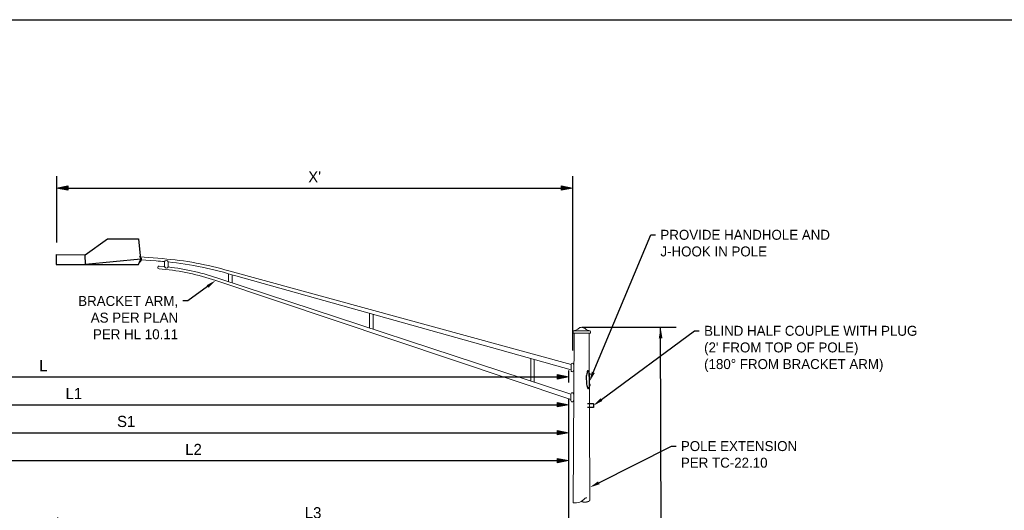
# Model space of a CAD drawing. Header units: feet. Extents: x -492 to 168779, y -198 to 321452.
# Tile 9 of 36: x 71.73 to 84.08, y -123.47 to -117.32. Entities that reach past the tile are written whole.
import ezdxf
from ezdxf import colors
from ezdxf.entities.mleader import LeaderData, LeaderLine
from ezdxf.math import Vec2, Vec3

# ---------------------------------------------------------------- set-up
doc = ezdxf.new("R2010")
doc.units = ezdxf.units.FT
doc.header["$MEASUREMENT"] = 0
doc.layers.add('COLUMNS', color=6, linetype='Continuous', plot=False)
for name, color, linetype in [('ST_Details', 4, 'Continuous'), ('TEXT', 7, 'Continuous'), ('TEXT-DED', 10, 'Continuous')]:
    doc.layers.add(name, color=color, linetype=linetype)
doc.styles.add('Slanted-Normal', font='font31.shx', dxfattribs={"height": 0.14})
doc.dimstyles.new('Dec-0  Slanted', dxfattribs={"dimtxt": 0.14, "dimasz": 0.14, "dimexe": 0.07, "dimexo": 0.07, "dimgap": 0.07, "dimtad": 1, "dimdec": 0, "dimzin": 3, "dimdsep": 46, "dimtxsty": 'Slanted-Normal', "dimblk": 'Dim1', "dimcen": 0, "dimclrd": 95, "dimclre": 95, "dimclrt": 7, "dimaunit": 1, "dimadec": 5, "dimazin": 3, "dimtfac": 1, "dimtdec": 0, "dimtmove": 1, "dimatfit": 0, "dimldrblk": 'Dim1', "dimfxl": 1, "dimtolj": 1, "dimtzin": 0, "dimlwd": -1, "dimlwe": -1, "dimarcsym": 0})

# ---------------------------------------------------------------- blocks, each defined once
blk = doc.blocks.new('Dim1')
h = blk.add_hatch(color=4)
h.dxf.hatch_style = 1
h.paths.add_polyline_path([(0, 0), (-1, -0.2), (-1, 0.2)])
at = {"color": 4}
blk.add_lwpolyline([(0, 0), (-1, -0.2), (-1, 0.2), (0, 0)], dxfattribs=at)
blk = doc.blocks.new('*D1104')
at = {"layer": 'Defpoints', "color": 0, "transparency": 16777216}
for p in [(65.435, -121.643), (78.612, -121.643), (78.612, -121.793)]:
    blk.add_point(p, dxfattribs=at)
at = {"layer": 'TEXT-DED', "color": 95, "linetype": 'Continuous', "transparency": 16777216}
for p, q in [((65.435, -121.713), (65.435, -121.863)), ((78.612, -121.713), (78.612, -121.863)), ((65.575, -121.793), (78.472, -121.793))]:
    blk.add_line(p, q, dxfattribs=at)
at = {"layer": 'TEXT-DED', "color": 95, "transparency": 16777216, "xscale": 0.14, "yscale": 0.14, "zscale": 0.14, "rotation": 180}
blk.add_blockref('Dim1', (65.435, -121.793), dxfattribs=at)
at = {"layer": 'TEXT-DED', "color": 95, "transparency": 16777216, "xscale": 0.14, "yscale": 0.14, "zscale": 0.14}
blk.add_blockref('Dim1', (78.612, -121.793), dxfattribs=at)
at = {"layer": 'TEXT-DED', "transparency": 16777216, "insert": (72.024, -121.653), "char_height": 0.14, "attachment_point": 5, "style": 'Slanted-Normal'}
blk.add_mtext('\\A1;{\\Ffont31|c0;L}', dxfattribs=at)
blk = doc.blocks.new('*D1098')
at = {"layer": 'Defpoints', "color": 0, "transparency": 16777216}
for p in [(69.201, -122.693), (78.612, -122.843), (78.612, -122.843)]:
    blk.add_point(p, dxfattribs=at)
at = {"layer": 'TEXT-DED', "color": 95, "linetype": 'Continuous', "transparency": 16777216}
for p, q in [((69.201, -122.763), (69.201, -122.913)), ((69.341, -122.843), (78.472, -122.843))]:
    blk.add_line(p, q, dxfattribs=at)
at = {"layer": 'TEXT-DED', "color": 95, "transparency": 16777216, "xscale": 0.14, "yscale": 0.14, "zscale": 0.14, "rotation": 180}
blk.add_blockref('Dim1', (69.201, -122.843), dxfattribs=at)
at = {"layer": 'TEXT-DED', "color": 95, "transparency": 16777216, "xscale": 0.14, "yscale": 0.14, "zscale": 0.14}
blk.add_blockref('Dim1', (78.612, -122.843), dxfattribs=at)
at = {"layer": 'TEXT-DED', "transparency": 16777216, "insert": (73.907, -122.703), "char_height": 0.14, "attachment_point": 5, "style": 'Slanted-Normal'}
blk.add_mtext('\\A1;{\\Ffont31|c0;L2}', dxfattribs=at)
blk = doc.blocks.new('*D1099')
at = {"layer": 'Defpoints', "color": 0, "transparency": 16777216}
for p in [(66.201, -121.993), (78.612, -121.993), (78.612, -122.143)]:
    blk.add_point(p, dxfattribs=at)
at = {"layer": 'TEXT-DED', "color": 95, "linetype": 'Continuous', "transparency": 16777216}
for p, q in [((66.201, -122.063), (66.201, -122.213)), ((66.341, -122.143), (78.472, -122.143)), ((78.612, -122.063), (78.612, -122.213))]:
    blk.add_line(p, q, dxfattribs=at)
at = {"layer": 'TEXT-DED', "color": 95, "transparency": 16777216, "xscale": 0.14, "yscale": 0.14, "zscale": 0.14, "rotation": 180}
blk.add_blockref('Dim1', (66.201, -122.143), dxfattribs=at)
at = {"layer": 'TEXT-DED', "color": 95, "transparency": 16777216, "xscale": 0.14, "yscale": 0.14, "zscale": 0.14}
blk.add_blockref('Dim1', (78.612, -122.143), dxfattribs=at)
at = {"layer": 'TEXT-DED', "transparency": 16777216, "insert": (72.406, -122.003), "char_height": 0.14, "attachment_point": 5, "style": 'Slanted-Normal'}
blk.add_mtext('\\A1;{\\Ffont31|c0;L1}', dxfattribs=at)
blk = doc.blocks.new('*D1101')
at = {"layer": 'Defpoints', "color": 0, "transparency": 16777216}
for p in [(78.612, -123.137), (72.201, -123.487), (78.612, -123.637)]:
    blk.add_point(p, dxfattribs=at)
at = {"layer": 'TEXT-DED', "color": 95, "linetype": 'Continuous', "transparency": 16777216}
for p, q in [((78.612, -123.207), (78.612, -123.707)), ((72.201, -123.557), (72.201, -123.707)), ((72.341, -123.637), (78.472, -123.637))]:
    blk.add_line(p, q, dxfattribs=at)
at = {"layer": 'TEXT-DED', "color": 95, "transparency": 16777216, "xscale": 0.14, "yscale": 0.14, "zscale": 0.14, "rotation": 180}
blk.add_blockref('Dim1', (72.201, -123.637), dxfattribs=at)
at = {"layer": 'TEXT-DED', "color": 95, "transparency": 16777216, "xscale": 0.14, "yscale": 0.14, "zscale": 0.14}
blk.add_blockref('Dim1', (78.612, -123.637), dxfattribs=at)
at = {"layer": 'TEXT-DED', "transparency": 16777216, "insert": (75.407, -123.497), "char_height": 0.14, "attachment_point": 5, "style": 'Slanted-Normal'}
blk.add_mtext('\\A1;{\\Ffont31|c0;L3}', dxfattribs=at)
blk = doc.blocks.new('*D1102')
at = {"layer": 'Defpoints', "color": 0, "transparency": 16777216}
for p in [(67.512, -122.436), (78.612, -122.436), (78.612, -122.493)]:
    blk.add_point(p, dxfattribs=at)
at = {"layer": 'TEXT-DED', "color": 95, "linetype": 'Continuous', "transparency": 16777216}
for p, q in [((67.512, -122.506), (67.512, -122.563)), ((67.652, -122.493), (78.472, -122.493)), ((78.612, -122.506), (78.612, -122.563))]:
    blk.add_line(p, q, dxfattribs=at)
at = {"layer": 'TEXT-DED', "color": 95, "transparency": 16777216, "xscale": 0.14, "yscale": 0.14, "zscale": 0.14, "rotation": 180}
blk.add_blockref('Dim1', (67.512, -122.493), dxfattribs=at)
at = {"layer": 'TEXT-DED', "color": 95, "transparency": 16777216, "xscale": 0.14, "yscale": 0.14, "zscale": 0.14}
blk.add_blockref('Dim1', (78.612, -122.493), dxfattribs=at)
at = {"layer": 'TEXT-DED', "transparency": 16777216, "insert": (73.062, -122.353), "char_height": 0.14, "attachment_point": 5, "style": 'Slanted-Normal'}
blk.add_mtext('\\A1;{\\Ffont31|c0;S1}', dxfattribs=at)
blk = doc.blocks.new('*D1105')
at = {"layer": 'Defpoints', "color": 0, "transparency": 16777216}
for p in [(72.19, -119.278), (78.661, -119.279), (78.661, -119.428)]:
    blk.add_point(p, dxfattribs=at)
at = {"layer": 'TEXT-DED', "color": 95, "linetype": 'Continuous', "transparency": 16777216}
for p, q in [((72.19, -119.348), (72.19, -119.498)), ((72.33, -119.428), (78.521, -119.428)), ((78.661, -119.349), (78.661, -119.498))]:
    blk.add_line(p, q, dxfattribs=at)
at = {"layer": 'TEXT-DED', "color": 95, "transparency": 16777216, "xscale": 0.14, "yscale": 0.14, "zscale": 0.14, "rotation": 180}
blk.add_blockref('Dim1', (72.19, -119.428), dxfattribs=at)
at = {"layer": 'TEXT-DED', "color": 95, "transparency": 16777216, "xscale": 0.14, "yscale": 0.14, "zscale": 0.14}
blk.add_blockref('Dim1', (78.661, -119.428), dxfattribs=at)
at = {"layer": 'TEXT-DED', "transparency": 16777216, "insert": (75.426, -119.288), "char_height": 0.14, "attachment_point": 5, "style": 'Slanted-Normal'}
blk.add_mtext("\\A1;{\\Ffont31|c0;X'}", dxfattribs=at)

msp = doc.modelspace()

# ---------------------------------------------------------------- linework, layer by layer
at = {"layer": 'COLUMNS', "color": 1}
msp.add_lwpolyline([(63.55946, -138.06895), (63.55946, -117.31895), (93.93446, -117.31895), (93.93446, -138.06895)], close=True, dxfattribs=at)
at = {"layer": 'ST_Details'}
msp.add_line((72.18545, -120.26228), (72.54925, -120.26353), dxfattribs=at)
at = {"layer": 'ST_Details', "lineweight": 13}
for p, q in [((73.51753, -120.3127), (73.22841, -120.29072)), ((73.2404, -120.32618), (73.43845, -120.34063)), ((73.47718, -120.40528), (73.53643, -120.411)), ((73.54426, -120.41177), (73.54426, -120.34959)), ((73.58701, -120.41632), (73.58701, -120.35393)), ((73.47403, -120.43991), (73.51376, -120.44332)), ((74.34698, -120.60087), (74.34698, -120.50172)), ((78.64252, -121.6402), (74.35132, -120.46623)), ((74.38965, -120.61486), (74.38965, -120.51413)), ((78.64224, -121.70441), (74.43912, -120.5291)), ((74.18479, -120.58678), (78.64062, -122.0787)), ((78.64092, -122.00963), (74.23818, -120.56517)), ((76.11579, -121.18118), (76.11579, -120.99795)), ((76.15846, -121.19518), (76.15846, -121.00988)), ((78.67068, -123.37113), (78.68267, -121.24657)), ((78.86915, -121.24657), (78.8769, -123.32494)), ((78.88459, -121.2309), (78.88446, -121.21524)), ((78.13652, -121.84414), (78.13652, -121.563)), ((78.17918, -121.85814), (78.17918, -121.57493)), ((78.6422, -121.71442), (78.64252, -121.6402)), ((78.64056, -122.09188), (78.64092, -122.00963))]:
    msp.add_line(p, q, dxfattribs=at)
at = {"layer": 'ST_Details', "color": 7, "linetype": 'Continuous', "lineweight": 13}
msp.add_line((78.87646, -123.32494), (78.87646, -123.32494), dxfattribs=at)
at = {"layer": 'ST_Details', "flags": 128}
for points in [[(72.18545, -120.26228), (72.18545, -120.38483), (73.21518, -120.38483), (73.24741, -120.31711), (72.55385, -120.38483), (72.54925, -120.26353), (72.82655, -120.06607), (73.21791, -120.06541), (73.24254, -120.31758)], [(78.87097, -121.75345), (78.87932, -121.75339), (78.87963, -121.76813), (78.87558, -121.76816), (78.87154, -121.76819)], [(78.87408, -121.903), (78.88243, -121.90294), (78.88213, -121.88819), (78.87403, -121.88825)]]:
    msp.add_lwpolyline(points, dxfattribs=at)
at = {"layer": 'ST_Details', "lineweight": 13, "flags": 128}
for points in [[(78.88446, -121.21524), (78.66795, -121.21523), (78.66768, -121.24657)], [(78.66768, -121.24657), (78.88473, -121.24657), (78.88459, -121.2309)]]:
    msp.add_lwpolyline(points, dxfattribs=at)
at = {"layer": 'ST_Details'}
msp.add_lwpolyline([(78.85042, -122.12828), (78.92387, -122.12828), (78.92387, -122.17828), (78.85042, -122.17847)], dxfattribs=at)
at = {"layer": 'ST_Details', "color": 7}
msp.add_arc((73.22149, -120.32284), 0.03286, 279.665467, 77.849922, dxfattribs=at)
at = {"layer": 'ST_Details', "lineweight": 13}
for centre, radius, start, end in [((73.11119, -124.82871), 4.5, 84.477489, 85.829478), ((73.47552, -120.42259), 0.01739, 84.497019, 265.092961), ((73.11119, -124.82871), 4.5, 72.836761, 83.930328)]:
    msp.add_arc(centre, radius, start, end, dxfattribs=at)
at = {"layer": 'ST_Details', "lineweight": 13, "extrusion": (0, 0, -1)}
for centre, radius, start, end in [((-73.21418, -124.30119), 4, 94.349406, 106.516194), ((-73.24822, -123.39713), 3, 95.512975, 95.6631), ((-73.24822, -123.39713), 3, 96.484264, 109.268054), ((-73.27883, -123.18327), 2.75, 94.900683, 109.234693)]:
    msp.add_arc(centre, radius, start, end, dxfattribs=at)
at = {"layer": 'ST_Details', "color": 7, "linetype": 'Continuous', "lineweight": 13}
for centre, radius, start, end in [((78.6945, -123.21194), 0.16096, 261.489689, 319.954147), ((78.8391, -123.3425), 0.03444, 85.492478, 128.363203)]:
    msp.add_arc(centre, radius, start, end, dxfattribs=at)
at = {"layer": 'ST_Details', "lineweight": 13}
for centre, major_axis, ratio, start_param, end_param in [((73.56563, -120.41405), (-0.02138, 0.00228), 0.7924213, 0, 3.14159265), ((73.56563, -120.35176), (0.02138, -0.00217), 0.81684301, 0, 3.14159265), ((78.65874, -121.64027), (0.01622, 0), 0.99994321, 6.26189636, 9.42040101), ((78.65842, -121.71441), (0.01622, 0), 0.99994321, 3.13728188, 6.2929303), ((78.65714, -122.0097), (0.01622, 0), 0.99994321, 6.26189636, 9.42040101), ((78.65679, -122.09187), (0.01622, 0), 0.99994321, 3.13728188, 6.2929303)]:
    msp.add_ellipse(centre, major_axis=major_axis, ratio=ratio, start_param=start_param, end_param=end_param, dxfattribs=at)
msp.add_open_spline([(78.66795, -121.21523), (78.67938, -121.21302), (78.69082, -121.21081), (78.70226, -121.20859), (78.71446, -121.20623), (78.72347, -121.19562), (78.73408, -121.18914), (78.74084, -121.18501), (78.74657, -121.18087), (78.75435, -121.17674), (78.76163, -121.17287), (78.76892, -121.17251), (78.7762, -121.17251), (78.78349, -121.17251), (78.79077, -121.17287), (78.79806, -121.17674), (78.80583, -121.18087), (78.81157, -121.18501), (78.81832, -121.18914), (78.82893, -121.19562), (78.83794, -121.20623), (78.85015, -121.20859), (78.86158, -121.21081), (78.87302, -121.21302), (78.88446, -121.21523)], degree=3, knots=[0, 0, 0, 0, 0.1477447, 0.1477447, 0.1477447, 0.3054406, 0.3054406, 0.3054406, 0.40588405, 0.40588405, 0.40588405, 0.5, 0.5, 0.5, 0.59411595, 0.59411595, 0.59411595, 0.69455941, 0.69455941, 0.69455941, 0.8522553, 0.8522553, 0.8522553, 1, 1, 1, 1], dxfattribs=at)
at = {"layer": 'ST_Details'}
msp.add_open_spline([(78.8505, -121.71715), (78.84564, -121.73512), (78.84078, -121.7531), (78.83592, -121.77108), (78.83091, -121.78959), (78.83382, -121.80943), (78.83406, -121.82859), (78.83429, -121.84776), (78.83555, -121.8669), (78.83732, -121.88605), (78.83905, -121.90464), (78.84545, -121.92486), (78.85323, -121.93961), (78.85632, -121.94547), (78.86775, -121.93257), (78.87025, -121.92529), (78.87278, -121.91788), (78.87421, -121.91054), (78.87408, -121.903), (78.87367, -121.87807), (78.8733, -121.85315), (78.87278, -121.82823), (78.87237, -121.80821), (78.87195, -121.7882), (78.87154, -121.76819), (78.87144, -121.76328), (78.87133, -121.75836), (78.87123, -121.75345), (78.87107, -121.74583), (78.86902, -121.73855), (78.86619, -121.73116), (78.86349, -121.72413), (78.85133, -121.71012), (78.84956, -121.71715), (78.84501, -121.73512), (78.84046, -121.7531), (78.83592, -121.77108)], degree=3, knots=[0, 0, 0, 0, 0.10712745, 0.10712745, 0.10712745, 0.21748103, 0.21748103, 0.21748103, 0.3278346, 0.3278346, 0.3278346, 0.43496294, 0.43496294, 0.43496294, 0.47760784, 0.47760784, 0.47760784, 0.52098026, 0.52098026, 0.52098026, 0.66438294, 0.66438294, 0.66438294, 0.77953313, 0.77953313, 0.77953313, 0.80780355, 0.80780355, 0.80780355, 0.85162377, 0.85162377, 0.85162377, 0.8933289, 0.8933289, 0.8933289, 1, 1, 1, 1], dxfattribs=at)
at = {"layer": 'ST_Details', "color": 7, "linetype": 'Continuous', "lineweight": 13}
msp.add_rational_spline([(78.76926, -123.35448), (78.76935, -123.35452), (78.76943, -123.35456), (78.77883, -123.3587), (78.78894, -123.36055), (78.80202, -123.36293), (78.81531, -123.36293), (78.82861, -123.36293), (78.84168, -123.36055), (78.85179, -123.3587), (78.86119, -123.35456), (78.86993, -123.35071), (78.87646, -123.34376), (78.87646, -123.33582), (78.87646, -123.32494)], [1, 0.999997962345, 1, 0.993134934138, 1, 0.995929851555, 1, 0.995929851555, 1, 0.993134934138, 1, 0.97994306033, 1, 0.92966996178, 1], degree=2, knots=[0, 0, 0, 0.14285714, 0.14285714, 0.28571429, 0.28571429, 0.42857143, 0.42857143, 0.57142857, 0.57142857, 0.71428571, 0.71428571, 0.85714286, 0.85714286, 1, 1, 1], dxfattribs=at)
at = {"layer": 'TEXT'}
for p, q in [((72.1901, -119.2784), (72.1901, -120.10856)), ((78.66114, -119.27902), (78.66114, -121.46456))]:
    msp.add_line(p, q, dxfattribs=at)
at = {"layer": 'TEXT-DED'}
for p, q in [((78.7762, -121.17251), (79.96287, -121.17251)), ((79.78734, -130.11863), (79.76593, -121.17251)), ((78.61216, -122.12129), (78.61283, -124.67029))]:
    msp.add_line(p, q, dxfattribs=at)
msp.add_solid([(79.74259, -121.31251), (79.78926, -121.31251), (79.76593, -121.17251)], dxfattribs=at)

# ---------------------------------------------------------------- dimensions: what is measured, and where the dimension line sits
for base, p1, p2, text, override, picture, middle in [((78.66114, -119.42796), (72.1901, -119.2784), (78.66114, -119.27902), "{\\Ffont31|c0;X'}", {"dimscale": 1, "dimtxt": 0.125, "dimlfac": 1, "dimpost": "'", "dimclrt": 256}, '*D1105', (75.42562, -119.28796)), ((78.61216, -121.79316), (65.43536, -121.64316), (78.61216, -121.64316), '{\\Ffont31|c0;L}', {"dimtxt": 0.125, "dimpost": "'", "dimclrt": 256}, '*D1104', (72.02376, -121.65316)), ((78.61216, -122.14316), (66.20072, -121.99316), (78.61216, -121.99316), '{\\Ffont31|c0;L1}', {"dimtxt": 0.125, "dimpost": "'", "dimclrt": 256}, '*D1099', (72.40644, -122.00316)), ((78.61237, -122.49263), (67.51243, -122.43644), (78.61237, -122.43636), '{\\Ffont31|c0;S1}', {"dimtxt": 0.125, "dimpost": "'", "dimclrt": 256}, '*D1102', (73.0624, -122.35263)), ((78.61246, -122.84266), (69.20072, -122.69266), (78.61246, -122.84266), '{\\Ffont31|c0;L2}', {"dimtxt": 0.125, "dimpost": "'", "dimclrt": 256}, '*D1098', (73.90659, -122.70266)), ((78.61246, -123.63696), (72.20072, -123.48696), (78.61246, -123.13696), '{\\Ffont31|c0;L3}', {"dimtxt": 0.125, "dimpost": "'", "dimclrt": 256}, '*D1101', (75.40659, -123.49696))]:
    dim = msp.add_linear_dim(base=base, p1=p1, p2=p2, text=text, dimstyle='Dec-0  Slanted', override=override, dxfattribs=at)
    dim.commit()
    dim.dimension.update_dxf_attribs({"geometry": picture, "text_midpoint": middle})

# ---------------------------------------------------------------- leaders
ml = msp.add_multileader_mtext('Standard', dxfattribs=at)
ml.set_content('PROVIDE HANDHOLE AND J-HOOK IN POLE', color=256, style='Slanted-Normal')
ml.set_leader_properties()
ml.build(insert=Vec2(0, 0))
ml.multileader.update_dxf_attribs({"dogleg_length": 0.06, "arrow_head_size": 0.125})
ctx = ml.context
ctx.base_point, ctx.char_height, ctx.arrow_head_size, ctx.landing_gap_size, ctx.plane_origin = Vec3(79.70347, -120.01379), 0.125, 0.125, 0.06, Vec3(78.91098, -121.83694)
notes = []
notes.append((ctx, [(0, (1, 1, 0), (79.64347, -120.01379), (1, 0), 0.06, [(0, [(78.8733, -121.85315)], 0, [])])]))
ctx.mtext.insert, ctx.mtext.width, ctx.mtext.flow_direction = Vec3(79.76347, -119.95129), 2.6161024, 5
ml = msp.add_multileader_mtext('Standard', dxfattribs=at)
ml.set_content('BRACKET ARM,\\PAS PER PLAN\\PPER HL 10.11', color=256, style='Slanted-Normal')
ml.set_leader_properties()
ml.build(insert=Vec2(0, 0))
ml.multileader.update_dxf_attribs({"dogleg_length": 0.06, "arrow_head_size": 0.125})
ctx = ml.context
ctx.base_point, ctx.char_height, ctx.arrow_head_size, ctx.landing_gap_size, ctx.plane_origin = Vec3(72.37028, -120.84304), 0.125, 0.125, 0.06, Vec3(72.13973, -119.91617)
ctx.text_align_type = 2
notes.append((ctx, [(0, (1, 1, 0), (73.83401, -120.84304), (-1, 0), 0.06, [(0, [(74.18479, -120.58678)], 0, [])])]))
ctx.mtext.insert, ctx.mtext.width, ctx.mtext.alignment, ctx.mtext.flow_direction = Vec3(73.71401, -120.78054), 1.3802736, 3, 5
ml = msp.add_multileader_mtext('Standard', dxfattribs=at)
ml.set_content("BLIND HALF COUPLE WITH PLUG (2' FROM TOP OF POLE) \\P(180%%D FROM BRACKET ARM)", color=256, style='Slanted-Normal')
ml.set_leader_properties()
ml.build(insert=Vec2(0, 0))
ml.multileader.update_dxf_attribs({"dogleg_length": 0.06, "arrow_head_size": 0.125})
ctx = ml.context
ctx.base_point, ctx.char_height, ctx.arrow_head_size, ctx.landing_gap_size, ctx.plane_origin = Vec3(80.25163, -121.21652), 0.125, 0.125, 0.06, Vec3(79.45914, -123.03967)
notes.append((ctx, [(0, (1, 1, 0), (80.19163, -121.21652), (1, 0), 0.06, [(0, [(78.92387, -122.15328)], 0, [])])]))
ctx.mtext.insert, ctx.mtext.width, ctx.mtext.flow_direction = Vec3(80.31163, -121.15402), 2.8345219, 5
ml = msp.add_multileader_mtext('Standard', dxfattribs=at)
ml.set_content('POLE EXTENSION\\PPER TC-22.10', color=256, style='Slanted-Normal')
ml.set_leader_properties()
ml.build(insert=Vec2(0, 0))
ml.multileader.update_dxf_attribs({"dogleg_length": 0.06, "arrow_head_size": 0.125})
ctx = ml.context
ctx.base_point, ctx.char_height, ctx.arrow_head_size, ctx.landing_gap_size, ctx.plane_origin = Vec3(79.96062, -122.6607), 0.125, 0.125, 0.06, Vec3(79.48298, -125.29032)
notes.append((ctx, [(0, (1, 1, 0), (79.90062, -122.6607), (1, 0), 0.06, [(0, [(78.87932, -123.17722)], 0, [])])]))
ctx.mtext.insert, ctx.mtext.width, ctx.mtext.flow_direction = Vec3(80.02062, -122.5982), 2.6161024, 5
for ctx, leaders in notes:
    for number, flags, end, landing, length, lines in leaders:
        leader = LeaderData()
        leader.index, (leader.has_last_leader_line, leader.has_dogleg_vector, leader.attachment_direction) = number, flags
        leader.last_leader_point, leader.dogleg_vector, leader.dogleg_length = Vec3(end), Vec3(landing), length
        for number, points, colour, breaks in lines:
            line = LeaderLine()
            line.index, line.vertices, line.color, line.breaks = number, Vec3.list(points), colors.encode_raw_color(colour), breaks
            leader.lines.append(line)
        ctx.leaders.append(leader)

doc.saveas('drawing.dxf')
